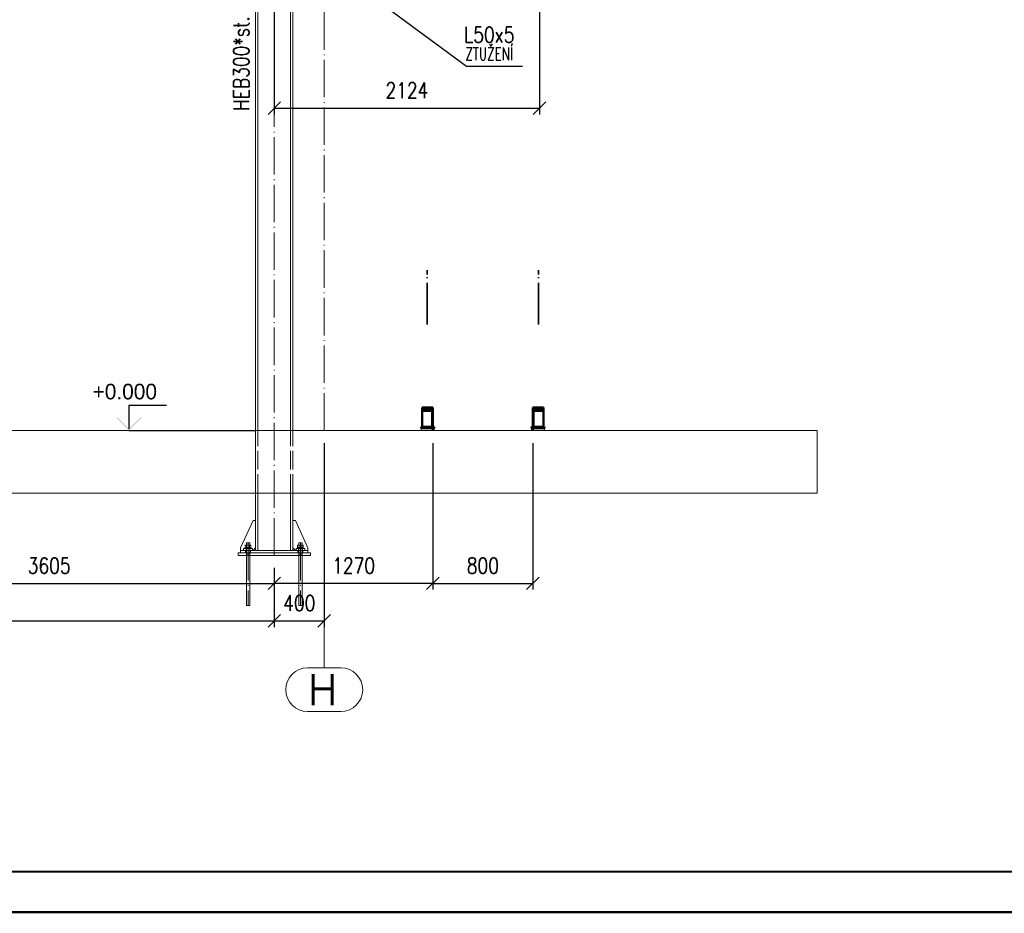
# Paper-space layout 'Layout1' of a CAD drawing. Extents: x -2 to 1380, y -36 to 422.
# Tile 15 of 58: x 813 to 971, y 0 to 143. Entities that reach past the tile are written whole.
import ezdxf
from ezdxf.enums import TextEntityAlignment as Align

# ---------------------------------------------------------------- set-up
doc = ezdxf.new("R2010")
doc.units = 0
for name, pattern in [('ACAD_ISO02W100', [15, 12, -3]), ('ACAD_ISO04W100', [30.5, 24, -3, 0.5, -3]), ('HP_01_CER_B', [8, 5, -1, 1, -1])]:
    doc.linetypes.add(name, pattern=pattern)
doc.layers.get('0').update_dxf_attribs({"linetype": 'CONTINUOUS'})
doc.layers.get('DEFPOINTS').update_dxf_attribs({"color": 132, "linetype": 'CONTINUOUS'})
doc.layers.add('AS_INS_ON', color=7, linetype='CONTINUOUS')
doc.layers.add('RAMECEK_HP', color=251, linetype='CONTINUOUS')
for name, color, linetype, lineweight in [('SS_1.ET-HALA_TaO-DODAVKA_STAVEBNI', 9, 'CONTINUOUS', 13), ('SS_1.ET-HALA_TaO-PODLAHA', 9, 'CONTINUOUS', 13), ('SS_1.ET-HALA_TaO-PODLITI', 9, 'CONTINUOUS', 13), ('SS_1.ET-HALA_TaO-RASTR', 7, 'HP_01_CER_B', 13), ('SS_1.ET-HALA_TaO-SLOUP', 9, 'CONTINUOUS', 13), ('SS_2.ET-HALA_TaO-PODLITI', 9, 'CONTINUOUS', 13), ('SS_2.ET-HALA_TaO-SCHODISTE', 180, 'CONTINUOUS', 50), ('SS_2.ET-HALA_TaO-SCHODISTE-ZABRADLI', 31, 'CONTINUOUS', 35), ('SS_KOTY', 3, 'CONTINUOUS', 25), ('SS_POPIS_PROFILU', 13, 'CONTINUOUS', 25), ('SS_SRAFY', 8, 'CONTINUOUS', 18), ('SS_STAV.OK-POPIS_PROFILU', 9, 'CONTINUOUS', 13)]:
    doc.layers.add(name, color=color, linetype=linetype, lineweight=lineweight)
doc.styles.add('ROMANS', font='romans.shx', dxfattribs={"width": 0.8})
doc.styles.add('romans.shx', font='romans.shx', dxfattribs={"height": 5})
doc.dimstyles.new('A-1_(2.5)_50AS', dxfattribs={"dimtxt": 2.5, "dimasz": 2, "dimexe": 1, "dimexo": 2, "dimgap": 0, "dimtad": 0, "dimdec": 1, "dimlfac": 50, "dimrnd": 1, "dimtxsty": 'ROMANS', "dimblk1": 'OBLIQUE', "dimblk2": 'OBLIQUE', "dimsah": 1, "dimcen": 2, "dimclrd": 256, "dimclre": 256, "dimclrt": 256, "dimadec": 1, "dimazin": 2, "dimtfac": 0.714286, "dimtdec": 1, "dimtmove": 0, "dimatfit": 3, "dimldrblk": 'OPEN', "dimfxl": 1, "dimtvp": 1.142857, "dimtfill": 1, "dimtolj": 1, "dimlwd": -1, "dimlwe": -1, "dimarcsym": 0})
pattern_1 = [(45, (707.49538, 77.13464), (-0.04490128, 0.04490128), [])]

# ---------------------------------------------------------------- blocks, each defined once
blk = doc.blocks.new('*U6')
at = {"layer": 'RAMECEK_HP', "lineweight": 35, "const_width": 0.35}
for points in [[(0, 420), (0, 0), (1188, 0), (1188, 420)], [(6.5, 413.5), (6.5, 6.5), (1181.5, 6.5), (1181.5, 413.5)]]:
    blk.add_lwpolyline(points, close=True, dxfattribs=at)
at = {"layer": 'DEFPOINTS', "style": 'ROMANS', "width": 0.8}
blk.add_attdef('TISK', text='', height=10, dxfattribs=at).set_placement((1188, -33), align=Align.RIGHT)
blk = doc.blocks.new('_Oblique')
at = {"color": 0, "linetype": 'ByBlock', "lineweight": -2}
blk.add_line((-0.5, -0.5), (0.5, 0.5), dxfattribs=at)
blk = doc.blocks.new('*D54')
at = {"layer": 'DEFPOINTS', "color": 0, "transparency": 16777216}
for p in [(781.5, 176.73, 243843.55), (853.6, 57.13, 243827.67), (853.6, 52.66)]:
    blk.add_point(p, dxfattribs=at)
at = {"layer": 'SS_KOTY', "transparency": 16777216}
for p, q in [((781.5, 174.73), (781.5, 51.66)), ((853.6, 55.13), (853.6, 51.66)), ((781.5, 52.66), (853.6, 52.66))]:
    blk.add_line(p, q, dxfattribs=at)
at = {"layer": 'SS_KOTY', "transparency": 16777216, "xscale": 2, "yscale": 2, "zscale": 2, "rotation": 180}
blk.add_blockref('_Oblique', (781.5, 52.66), dxfattribs=at)
at = {"layer": 'SS_KOTY', "transparency": 16777216, "xscale": 2, "yscale": 2, "zscale": 2}
blk.add_blockref('_Oblique', (853.6, 52.66), dxfattribs=at)
at = {"layer": 'SS_KOTY', "transparency": 16777216, "insert": (817.55, 55.51), "char_height": 2.5, "attachment_point": 5, "style": 'ROMANS', "bg_fill": 3, "box_fill_scale": 1.1, "bg_fill_color": 256, "bg_fill_true_color": 13158600, "bg_fill_transparency": 0}
blk.add_mtext('\\A1;3605', dxfattribs=at)
blk = doc.blocks.new('_OPEN')
at = {"color": 0, "linetype": 'ByBlock'}
for p, q in [((-1, 0.167), (0, 0)), ((0, 0), (-1, -0.167)), ((0, 0), (-1, 0))]:
    blk.add_line(p, q, dxfattribs=at)
blk = doc.blocks.new('*D56')
at = {"layer": 'DEFPOINTS', "color": 0, "transparency": 16777216}
for p in [(709.5, 57.13, 243827.67), (853.6, 57.13, 243827.67), (853.6, 46.66)]:
    blk.add_point(p, dxfattribs=at)
at = {"layer": 'SS_KOTY', "transparency": 16777216}
for p, q in [((709.5, 55.13), (709.5, 45.66)), ((853.6, 55.13), (853.6, 45.66)), ((709.5, 46.66), (853.6, 46.66))]:
    blk.add_line(p, q, dxfattribs=at)
at = {"layer": 'SS_KOTY', "transparency": 16777216, "xscale": 2, "yscale": 2, "zscale": 2, "rotation": 180}
blk.add_blockref('_Oblique', (709.5, 46.66), dxfattribs=at)
at = {"layer": 'SS_KOTY', "transparency": 16777216, "xscale": 2, "yscale": 2, "zscale": 2}
blk.add_blockref('_Oblique', (853.6, 46.66), dxfattribs=at)
at = {"layer": 'SS_KOTY', "transparency": 16777216, "insert": (781.55, 49.51), "char_height": 2.5, "attachment_point": 5, "style": 'ROMANS', "bg_fill": 3, "box_fill_scale": 1.1, "bg_fill_color": 256, "bg_fill_true_color": 13158600, "bg_fill_transparency": 0}
blk.add_mtext('\\A1;7205', dxfattribs=at)
blk = doc.blocks.new('*D60')
at = {"layer": 'DEFPOINTS', "color": 0, "transparency": 16777216}
for p in [(879, 77.13, 243869.2), (895, 77.13, 243869.2), (895, 52.66)]:
    blk.add_point(p, dxfattribs=at)
at = {"layer": 'SS_KOTY', "transparency": 16777216}
for p, q in [((879, 75.13), (879, 51.66)), ((895, 75.13), (895, 51.66)), ((879, 52.66), (895, 52.66))]:
    blk.add_line(p, q, dxfattribs=at)
at = {"layer": 'SS_KOTY', "transparency": 16777216, "xscale": 2, "yscale": 2, "zscale": 2, "rotation": 180}
blk.add_blockref('_Oblique', (879, 52.66), dxfattribs=at)
at = {"layer": 'SS_KOTY', "transparency": 16777216, "xscale": 2, "yscale": 2, "zscale": 2}
blk.add_blockref('_Oblique', (895, 52.66), dxfattribs=at)
at = {"layer": 'SS_KOTY', "transparency": 16777216, "insert": (887, 55.51), "char_height": 2.5, "attachment_point": 5, "style": 'ROMANS', "bg_fill": 3, "box_fill_scale": 1.1, "bg_fill_color": 256, "bg_fill_true_color": 13158600, "bg_fill_transparency": 0}
blk.add_mtext('\\A1;800', dxfattribs=at)
blk = doc.blocks.new('*D61')
at = {"layer": 'DEFPOINTS', "color": 0, "transparency": 16777216}
for p in [(879, 77.13, 243869.2), (853.6, 57.13, 243827.67), (853.6, 52.66)]:
    blk.add_point(p, dxfattribs=at)
at = {"layer": 'SS_KOTY', "transparency": 16777216}
for p, q in [((879, 75.13), (879, 51.66)), ((853.6, 55.13), (853.6, 51.66)), ((879, 52.66), (853.6, 52.66))]:
    blk.add_line(p, q, dxfattribs=at)
at = {"layer": 'SS_KOTY', "transparency": 16777216, "xscale": 2, "yscale": 2, "zscale": 2, "rotation": 180}
blk.add_blockref('_Oblique', (853.6, 52.66), dxfattribs=at)
at = {"layer": 'SS_KOTY', "transparency": 16777216, "xscale": 2, "yscale": 2, "zscale": 2}
blk.add_blockref('_Oblique', (879, 52.66), dxfattribs=at)
at = {"layer": 'SS_KOTY', "transparency": 16777216, "insert": (866.3, 55.51), "char_height": 2.5, "attachment_point": 5, "style": 'ROMANS', "bg_fill": 3, "box_fill_scale": 1.1, "bg_fill_color": 256, "bg_fill_true_color": 13158600, "bg_fill_transparency": 0}
blk.add_mtext('\\A1;1270', dxfattribs=at)
blk = doc.blocks.new('*D62')
at = {"layer": 'DEFPOINTS', "color": 0, "transparency": 16777216}
for p in [(861.6, 77.13, 1934.47), (853.6, 57.13, 243827.67), (861.6, 46.66)]:
    blk.add_point(p, dxfattribs=at)
at = {"layer": 'SS_KOTY', "transparency": 16777216}
for p, q in [((861.6, 75.13), (861.6, 45.66)), ((853.6, 55.13), (853.6, 45.66)), ((853.6, 46.66), (861.6, 46.66))]:
    blk.add_line(p, q, dxfattribs=at)
at = {"layer": 'SS_KOTY', "transparency": 16777216, "xscale": 2, "yscale": 2, "zscale": 2, "rotation": 180}
blk.add_blockref('_Oblique', (853.6, 46.66), dxfattribs=at)
at = {"layer": 'SS_KOTY', "transparency": 16777216, "xscale": 2, "yscale": 2, "zscale": 2}
blk.add_blockref('_Oblique', (861.6, 46.66), dxfattribs=at)
at = {"layer": 'SS_KOTY', "transparency": 16777216, "insert": (857.6, 49.51), "char_height": 2.5, "attachment_point": 5, "style": 'ROMANS', "bg_fill": 3, "box_fill_scale": 1.1, "bg_fill_color": 256, "bg_fill_true_color": 13158600, "bg_fill_transparency": 0}
blk.add_mtext('\\A1;400', dxfattribs=at)
blk = doc.blocks.new('*D72')
at = {"layer": 'DEFPOINTS', "color": 0, "transparency": 16777216}
for p in [(853.6, 157.33, 243827.67), (896.08, 154.29, 243827.67), (896.08, 128.77)]:
    blk.add_point(p, dxfattribs=at)
at = {"layer": 'SS_KOTY', "transparency": 16777216}
for p, q in [((853.6, 155.33), (853.6, 127.77)), ((896.08, 152.29), (896.08, 127.77)), ((853.6, 128.77), (896.08, 128.77))]:
    blk.add_line(p, q, dxfattribs=at)
at = {"layer": 'SS_KOTY', "transparency": 16777216, "xscale": 2, "yscale": 2, "zscale": 2, "rotation": 180}
blk.add_blockref('_Oblique', (853.6, 128.77), dxfattribs=at)
at = {"layer": 'SS_KOTY', "transparency": 16777216, "xscale": 2, "yscale": 2, "zscale": 2}
blk.add_blockref('_Oblique', (896.08, 128.77), dxfattribs=at)
at = {"layer": 'SS_KOTY', "transparency": 16777216, "insert": (874.84, 131.63), "char_height": 2.5, "attachment_point": 5, "style": 'ROMANS', "bg_fill": 3, "box_fill_scale": 1.1, "bg_fill_color": 256, "bg_fill_true_color": 13158600, "bg_fill_transparency": 0}
blk.add_mtext('\\A1;2124', dxfattribs=at)

psp = doc.layouts.get("Layout1")

# ---------------------------------------------------------------- linework, layer by layer
at = {"layer": 'SS_1.ET-HALA_TaO-PODLAHA', "ltscale": 0.25}
psp.add_line((940.5244, 67.1346), (940.5244, 77.1346), dxfattribs=at)
at = {"layer": 'SS_1.ET-HALA_TaO-RASTR', "linetype": 'ACAD_ISO04W100', "ltscale": 0.25}
for p, q in [((861.5954, 44.1346), (861.5954, 44.1356)), ((861.5954, 44.1356), (861.5954, 39.1356))]:
    psp.add_line(p, q, dxfattribs=at)
at = {"layer": 'SS_1.ET-HALA_TaO-RASTR', "linetype": 'Continuous', "ltscale": 0.25}
for p, q in [((864.262, 39.1356), (858.9287, 39.1356)), ((858.9287, 32.1356), (864.262, 32.1356))]:
    psp.add_line(p, q, dxfattribs=at)
for centre, start, end in [((858.9287, 35.6356), 90, 270), ((864.262, 35.6356), 270, 90)]:
    psp.add_arc(centre, 3.5, start, end, dxfattribs=at)
at = {"layer": 'SS_2.ET-HALA_TaO-PODLITI', "ltscale": 0.25}
psp.add_line((896.8954, 77.1346), (896.8954, 77.5346), dxfattribs=at)
at = {"layer": 'SS_2.ET-HALA_TaO-SCHODISTE', "color": 1, "linetype": 'Continuous', "ltscale": 0.25}
for p, q in [((878.9954, 80.8437), (877.2954, 80.8437)), ((877.2954, 80.5282), (877.2954, 80.8437)), ((878.8654, 80.5282), (877.2954, 80.5282)), ((877.2954, 80.2895), (877.2954, 80.5282)), ((896.6954, 80.8437), (894.9954, 80.8437)), ((896.6954, 80.5282), (895.1254, 80.5282)), ((896.6954, 80.8437), (896.6954, 80.5282)), ((896.6954, 80.5282), (896.6954, 80.2895)), ((877.2954, 80.2895), (878.8654, 80.2895)), ((895.1254, 80.2895), (896.6954, 80.2895)), ((896.8954, 77.5346), (896.8954, 77.7346))]:
    psp.add_line(p, q, dxfattribs=at)
at = {"layer": 'SS_2.ET-HALA_TaO-SCHODISTE', "color": 3, "linetype": 'ACAD_ISO02W100', "ltscale": 0.25}
for p, q in [((877.2954, 80.6049), (878.9954, 80.6049)), ((877.2954, 80.4346), (878.9954, 80.4346)), ((894.9954, 80.6049), (896.6954, 80.6049)), ((894.9954, 80.4346), (896.6954, 80.4346))]:
    psp.add_line(p, q, dxfattribs=at)
at = {"layer": 'SS_2.ET-HALA_TaO-SCHODISTE-ZABRADLI', "color": 7, "linetype": 'ACAD_ISO04W100', "ltscale": 0.25}
for p, q in [((878.0954, 94.8154), (878.0954, 102.1342)), ((895.8954, 94.8154), (895.8954, 102.1342))]:
    psp.add_line(p, q, dxfattribs=at)
at = {"layer": 'SS_2.ET-HALA_TaO-SCHODISTE-ZABRADLI', "color": 7, "linetype": 'ACAD_ISO04W100', "ltscale": 0.25, "extrusion": (1, 1.83697e-16, 0)}
for centre, start, end in [((102.1342, 0, 878.0954), 270, 313.488726), ((102.1342, 0, 895.8954), 270, 313.488726), ((94.8154, 0, 878.0954), 226.511274, 270), ((94.8154, 0, 895.8954), 226.511274, 270)]:
    psp.add_arc(centre, 1.02, start, end, dxfattribs=at)

# ---------------------------------------------------------------- block references
at = {"layer": 'RAMECEK_HP'}
psp.add_blockref('*U6', (0, 0), dxfattribs=at)

# ---------------------------------------------------------------- texts
at = {"layer": 'SS_1.ET-HALA_TaO-RASTR', "color": 7, "style": 'romans.shx'}
psp.add_text('H', height=5, dxfattribs=at).set_placement((858.9859, 33.1356))

# ---------------------------------------------------------------- next in the draw order: dimensions: what is measured, and where the dimension line sits
at = {"layer": 'SS_KOTY'}
for base, p1, p2, picture, middle in [((853.5954, 52.6556), (781.4954, 176.7346, 243843.5468), (853.5954, 57.1346, 243827.6668), '*D54', (817.5454, 55.5127)), ((894.9954, 52.6556), (878.9954, 77.1346, 243869.1977), (894.9954, 77.1346, 243869.1977), '*D60', (886.9954, 55.5127))]:
    dim = psp.add_linear_dim(base=base, p1=p1, p2=p2, dimstyle='A-1_(2.5)_50AS', dxfattribs=at)
    dim.commit()
    dim.dimension.update_dxf_attribs({"geometry": picture, "text_midpoint": middle})

# ---------------------------------------------------------------- next in the draw order: hatches: boundary and pattern name
at = {"layer": 'AS_INS_ON'}
psp.add_hatch(color=3, dxfattribs=at).paths.add_polyline_path([(828.475, 79.2761), (828.3336, 79.1346), (830.3336, 77.1346), (832.3336, 79.1346), (832.1922, 79.2761), (830.3336, 77.4175)])
at = {"layer": 'SS_SRAFY'}
h = psp.add_hatch(dxfattribs=at)
h.set_pattern_fill('ANSI31', color=5, scale=0.02, style=0)
h.set_pattern_definition(pattern_1)
h.paths.add_polyline_path([(894.7954, 77.5346), (896.8954, 77.5346), (896.8954, 77.7346), (894.7954, 77.7346)], flags=0)

# ---------------------------------------------------------------- next in the draw order: linework, layer by layer
at = {"layer": 'AS_INS_ON', "color": 3}
for p, q in [((836.3336, 81.1346, 243873.5468), (830.3336, 81.1346, 243873.5468)), ((830.3336, 81.1346, 243873.5468), (830.3336, 77.4175, 243873.5468)), ((830.3336, 77.1346), (850.5952, 77.1346))]:
    psp.add_line(p, q, dxfattribs=at)
at = {"layer": 'SS_1.ET-HALA_TaO-DODAVKA_STAVEBNI', "color": 9, "linetype": 'ACAD_ISO04W100', "ltscale": 0.25}
psp.add_line((849.8954, 58.4346), (848.8954, 58.4346), dxfattribs=at)
at = {"layer": 'SS_1.ET-HALA_TaO-DODAVKA_STAVEBNI', "color": 9, "linetype": 'Continuous', "ltscale": 0.25}
for p, q in [((849.1694, 58.7906), (848.9434, 58.7906)), ((848.9434, 58.7906), (848.9434, 58.3146)), ((849.1459, 59.1346), (849.1254, 59.1346)), ((849.1254, 59.1346), (849.1254, 58.7906)), ((849.2045, 59.1346), (849.1459, 59.1346)), ((849.6214, 58.7906), (849.1694, 58.7906)), ((849.1694, 58.7906), (849.1694, 58.3146)), ((849.2921, 59.1346), (849.2045, 59.1346)), ((849.3954, 59.1346), (849.2921, 59.1346)), ((849.4987, 59.1346), (849.3954, 59.1346)), ((849.5863, 59.1346), (849.4987, 59.1346)), ((849.6448, 59.1346), (849.5863, 59.1346)), ((849.8474, 58.7906), (849.6214, 58.7906)), ((849.6214, 58.7906), (849.6214, 58.3146)), ((849.6654, 59.1346), (849.6448, 59.1346)), ((849.6654, 58.7906), (849.6654, 59.1346)), ((849.8474, 58.3146), (849.8474, 58.7906)), ((848.8954, 58.3146), (848.905, 58.3146)), ((848.8954, 58.3146), (848.8954, 58.2346)), ((848.905, 58.3146), (848.9334, 58.3146)), ((848.9334, 58.3146), (848.9796, 58.3146)), ((848.9796, 58.3146), (849.0418, 58.3146)), ((849.0418, 58.3146), (849.1176, 58.3146)), ((849.1176, 58.3146), (849.204, 58.3146)), ((849.204, 58.3146), (849.2978, 58.3146)), ((849.2978, 58.3146), (849.3954, 58.3146)), ((849.3954, 58.3146), (849.4929, 58.3146)), ((849.4929, 58.3146), (849.5867, 58.3146)), ((849.5867, 58.3146), (849.6732, 58.3146)), ((849.6732, 58.3146), (849.7489, 58.3146)), ((849.7489, 58.3146), (849.8111, 58.3146)), ((849.8111, 58.3146), (849.8573, 58.3146)), ((849.8573, 58.3146), (849.8858, 58.3146)), ((849.8858, 58.3146), (849.8954, 58.3146)), ((849.8954, 58.2346), (849.8954, 58.3146))]:
    psp.add_line(p, q, dxfattribs=at)
at = {"layer": 'SS_1.ET-HALA_TaO-PODLAHA', "ltscale": 0.25}
for p, q in [((850.5954, 77.1346), (706.4954, 77.1346)), ((850.5954, 67.1346), (850.5954, 77.1346)), ((706.4954, 67.1346), (850.5954, 67.1346))]:
    psp.add_line(p, q, dxfattribs=at)
at = {"layer": 'SS_1.ET-HALA_TaO-SLOUP', "color": 5, "linetype": 'Continuous', "ltscale": 0.25}
for p, q in [((850.5954, 77.1346), (850.5954, 161.3346)), ((850.9754, 77.1346), (850.9754, 161.3346)), ((850.5954, 57.9347), (850.5954, 67.1346)), ((850.9754, 57.9347), (850.9754, 67.1346)), ((850.1954, 62.7346), (848.1954, 58.3346)), ((850.5954, 62.7346), (850.1954, 62.7346)), ((848.1954, 58.3346), (848.1954, 57.9346)), ((850.0954, 58.2346), (848.6954, 58.2346)), ((848.6954, 58.2346), (848.6954, 57.9346)), ((850.0954, 57.9346), (850.0954, 58.2346)), ((850.1954, 57.9346), (850.5954, 58.3346))]:
    psp.add_line(p, q, dxfattribs=at)
at = {"layer": 'SS_1.ET-HALA_TaO-SLOUP', "color": 9, "linetype": 'ACAD_ISO02W100', "ltscale": 0.25}
psp.add_line((850.9754, 67.1346), (850.9754, 77.1346), dxfattribs=at)
at = {"layer": 'SS_1.ET-HALA_TaO-SLOUP', "color": 3, "linetype": 'ACAD_ISO02W100', "ltscale": 0.25}
for p, q in [((849.0954, 58.2346), (849.0954, 57.9346)), ((849.6954, 57.9346), (849.6954, 58.2346))]:
    psp.add_line(p, q, dxfattribs=at)
at = {"layer": 'SS_2.ET-HALA_TaO-PODLITI', "ltscale": 0.25}
psp.add_line((894.7954, 77.5346), (894.7954, 77.1346), dxfattribs=at)
at = {"layer": 'SS_2.ET-HALA_TaO-SCHODISTE', "color": 1, "linetype": 'Continuous', "ltscale": 0.25}
for p, q in [((894.9954, 80.8437), (894.9954, 77.7347)), ((895.1254, 77.7347), (895.1254, 80.5282)), ((896.6954, 80.2895), (896.6954, 77.7346)), ((896.8954, 77.7346), (894.7954, 77.7346)), ((894.7954, 77.7346), (894.7954, 77.5346)), ((894.7954, 77.5346), (896.8954, 77.5346))]:
    psp.add_line(p, q, dxfattribs=at)
at = {"layer": 'SS_2.ET-HALA_TaO-SCHODISTE', "color": 7, "linetype": 'ACAD_ISO04W100', "ltscale": 0.25}
psp.add_line((894.9954, 77.1346), (894.9954, 80.8437), dxfattribs=at)
at = {"layer": 'SS_2.ET-HALA_TaO-SCHODISTE', "color": 3, "linetype": 'ACAD_ISO02W100', "ltscale": 0.25}
for p, q in [((894.9954, 77.7346), (894.9954, 77.6346)), ((894.9954, 77.6346), (896.6954, 77.6346)), ((896.6954, 77.7346), (896.6954, 77.6346))]:
    psp.add_line(p, q, dxfattribs=at)

# ---------------------------------------------------------------- next in the draw order: texts
at = {"layer": 'AS_INS_ON', "color": 3}
psp.add_text('+0.000', height=2.5, dxfattribs=at).set_placement((824.5, 82.1346))
at = {"layer": 'SS_STAV.OK-POPIS_PROFILU', "color": 9, "style": 'romans.shx', "width": 0.8}
psp.add_text('HEB300*st.', height=2.5, rotation=90, dxfattribs=at).set_placement((849.556, 128.3193))

# ---------------------------------------------------------------- next in the draw order: dimensions: what is measured, and where the dimension line sits
at = {"layer": 'SS_KOTY'}
for base, p1, p2, picture, middle in [((896.0754, 128.7722), (853.5954, 157.3346, 243827.6668), (896.0754, 154.2946, 243827.6668), '*D72', (874.8354, 131.6293)), ((853.5954, 46.6556), (709.4954, 57.1346, 243827.6668), (853.5954, 57.1346, 243827.6668), '*D56', (781.5454, 49.5127))]:
    dim = psp.add_linear_dim(base=base, p1=p1, p2=p2, dimstyle='A-1_(2.5)_50AS', dxfattribs=at)
    dim.commit()
    dim.dimension.update_dxf_attribs({"geometry": picture, "text_midpoint": middle})

# ---------------------------------------------------------------- next in the draw order: linework, layer by layer
at = {"layer": 'SS_1.ET-HALA_TaO-DODAVKA_STAVEBNI', "color": 9, "linetype": 'ACAD_ISO04W100', "ltscale": 0.25}
for p, q in [((849.3954, 59.1346), (849.3954, 49.1346)), ((849.6654, 57.3346), (849.1254, 57.3346))]:
    psp.add_line(p, q, dxfattribs=at)
at = {"layer": 'SS_1.ET-HALA_TaO-DODAVKA_STAVEBNI', "color": 9, "linetype": 'ACAD_ISO02W100', "ltscale": 0.25}
for p, q in [((849.1254, 58.2346), (849.1254, 57.5346)), ((849.1254, 57.5346), (849.1254, 57.1346)), ((849.6654, 57.5346), (849.6654, 58.2346)), ((849.6654, 57.1346), (849.6654, 57.5346))]:
    psp.add_line(p, q, dxfattribs=at)
at = {"layer": 'SS_1.ET-HALA_TaO-DODAVKA_STAVEBNI', "color": 9, "linetype": 'Continuous', "ltscale": 0.25}
for p, q in [((849.1254, 57.1346), (849.1254, 49.1346)), ((849.6654, 49.1346), (849.6654, 57.1346)), ((849.1254, 49.1346), (849.1306, 49.1346)), ((849.1306, 49.1346), (849.1459, 49.1346)), ((849.1459, 49.1346), (849.1709, 49.1346)), ((849.1709, 49.1346), (849.2045, 49.1346)), ((849.2045, 49.1346), (849.2454, 49.1346)), ((849.2454, 49.1346), (849.2921, 49.1346)), ((849.2921, 49.1346), (849.3427, 49.1346)), ((849.3427, 49.1346), (849.3954, 49.1346)), ((849.3954, 49.1346), (849.4481, 49.1346)), ((849.4481, 49.1346), (849.4987, 49.1346)), ((849.4987, 49.1346), (849.5454, 49.1346)), ((849.5454, 49.1346), (849.5863, 49.1346)), ((849.5863, 49.1346), (849.6199, 49.1346)), ((849.6199, 49.1346), (849.6448, 49.1346)), ((849.6448, 49.1346), (849.6602, 49.1346)), ((849.6602, 49.1346), (849.6654, 49.1346))]:
    psp.add_line(p, q, dxfattribs=at)
at = {"layer": 'SS_1.ET-HALA_TaO-PODLITI', "ltscale": 0.25}
psp.add_line((847.7954, 57.5346), (847.7954, 57.1346), dxfattribs=at)
at = {"layer": 'SS_1.ET-HALA_TaO-SLOUP', "color": 5, "linetype": 'Continuous', "ltscale": 0.25}
psp.add_line((848.1954, 57.9346), (848.1954, 57.5346), dxfattribs=at)
at = {"layer": 'SS_1.ET-HALA_TaO-SLOUP', "color": 3, "linetype": 'ACAD_ISO02W100', "ltscale": 0.25}
for p, q in [((848.9954, 57.9346), (848.9954, 57.5346)), ((849.7954, 57.5346), (849.7954, 57.9346))]:
    psp.add_line(p, q, dxfattribs=at)
at = {"layer": 'SS_POPIS_PROFILU', "color": 13}
psp.add_lwpolyline([(865.7579, 149.2538), (884.3868, 135.4789), (893.3392, 135.4789)], dxfattribs=at)

# ---------------------------------------------------------------- next in the draw order: texts
at = {"layer": 'SS_POPIS_PROFILU', "color": 13, "style": 'romans.shx'}
for s, height, width, p in [('L50x5', 2.5, 0.8, (884.0097, 139.2789)), ('ZTUŽENÍ', 2, 0.7, (884.202, 136.4789))]:
    psp.add_text(s, height=height, dxfattribs=dict(at, width=width)).set_placement(p)

# ---------------------------------------------------------------- next in the draw order: dimensions: what is measured, and where the dimension line sits
at = {"layer": 'SS_KOTY'}
dim = psp.add_linear_dim(base=(853.5954, 52.6556), p1=(878.9954, 77.1346, 243869.1977), p2=(853.5954, 57.1346, 243827.6668), dimstyle='A-1_(2.5)_50AS', override={"dimtmove": 1}, dxfattribs=at)
dim.commit()
dim.dimension.update_dxf_attribs({"geometry": '*D61', "text_midpoint": (866.2954, 55.5127)})

# ---------------------------------------------------------------- next in the draw order: hatches: boundary and pattern name
at = {"layer": 'SS_SRAFY'}
h = psp.add_hatch(dxfattribs=at)
h.set_pattern_fill('ANSI31', color=5, scale=0.02, style=0)
h.set_pattern_definition(pattern_1)
h.paths.add_polyline_path([(877.0954, 77.5346), (879.1954, 77.5346), (879.1954, 77.7346), (877.0954, 77.7346)], flags=0)

# ---------------------------------------------------------------- next in the draw order: linework, layer by layer
at = {"layer": 'SS_2.ET-HALA_TaO-PODLITI', "ltscale": 0.25}
for p, q in [((877.0954, 77.5346), (877.0954, 77.1346)), ((879.1954, 77.1346), (879.1954, 77.5346))]:
    psp.add_line(p, q, dxfattribs=at)
at = {"layer": 'SS_2.ET-HALA_TaO-SCHODISTE', "color": 1, "linetype": 'Continuous', "ltscale": 0.25}
for p, q in [((878.8654, 80.5282), (878.8654, 77.7347)), ((878.9954, 77.7347), (878.9954, 80.8437)), ((877.2954, 77.7346), (877.2954, 80.2895)), ((879.1954, 77.7346), (877.0954, 77.7346)), ((877.0954, 77.7346), (877.0954, 77.5346)), ((877.0954, 77.5346), (879.1954, 77.5346)), ((879.1954, 77.5346), (879.1954, 77.7346))]:
    psp.add_line(p, q, dxfattribs=at)
at = {"layer": 'SS_2.ET-HALA_TaO-SCHODISTE', "color": 7, "linetype": 'ACAD_ISO04W100', "ltscale": 0.25}
psp.add_line((878.9954, 77.1346), (878.9954, 80.8437), dxfattribs=at)
at = {"layer": 'SS_2.ET-HALA_TaO-SCHODISTE', "color": 3, "linetype": 'ACAD_ISO02W100', "ltscale": 0.25}
for p, q in [((877.2954, 77.6346), (877.2954, 77.7346)), ((877.2954, 77.6346), (878.9954, 77.6346)), ((878.9954, 77.6346), (878.9954, 77.7346))]:
    psp.add_line(p, q, dxfattribs=at)

# ---------------------------------------------------------------- next in the draw order: dimensions: what is measured, and where the dimension line sits
at = {"layer": 'SS_KOTY'}
dim = psp.add_linear_dim(base=(861.5954, 46.6556), p1=(853.5954, 57.1346, 243827.6668), p2=(861.5954, 77.1346, 1934.4668), dimstyle='A-1_(2.5)_50AS', override={"dimtmove": 1}, dxfattribs=at)
dim.commit()
dim.dimension.update_dxf_attribs({"geometry": '*D62', "text_midpoint": (857.5954, 49.5127)})

# ---------------------------------------------------------------- next in the draw order: linework, layer by layer
at = {"layer": 'SS_1.ET-HALA_TaO-DODAVKA_STAVEBNI', "color": 9, "linetype": 'ACAD_ISO04W100', "ltscale": 0.25}
for p, q in [((858.2954, 58.4346), (857.2954, 58.4346)), ((857.7954, 59.1346), (857.7954, 49.1346)), ((858.0654, 57.3346), (857.5254, 57.3346))]:
    psp.add_line(p, q, dxfattribs=at)
at = {"layer": 'SS_1.ET-HALA_TaO-DODAVKA_STAVEBNI', "color": 9, "linetype": 'Continuous', "ltscale": 0.25}
for p, q in [((857.5694, 58.7906), (857.3434, 58.7906)), ((857.3434, 58.7906), (857.3434, 58.3146)), ((857.5459, 59.1346), (857.5254, 59.1346)), ((857.5254, 59.1346), (857.5254, 58.7906)), ((857.6045, 59.1346), (857.5459, 59.1346)), ((858.0214, 58.7906), (857.5694, 58.7906)), ((857.5694, 58.7906), (857.5694, 58.3146)), ((857.6921, 59.1346), (857.6045, 59.1346)), ((857.7954, 59.1346), (857.6921, 59.1346)), ((857.8987, 59.1346), (857.7954, 59.1346)), ((857.9863, 59.1346), (857.8987, 59.1346)), ((858.0448, 59.1346), (857.9863, 59.1346)), ((858.2474, 58.7906), (858.0214, 58.7906)), ((858.0214, 58.7906), (858.0214, 58.3146)), ((858.0654, 59.1346), (858.0448, 59.1346)), ((858.0654, 58.7906), (858.0654, 59.1346)), ((858.2474, 58.3146), (858.2474, 58.7906)), ((857.2954, 58.3146), (857.305, 58.3146)), ((857.2954, 58.3146), (857.2954, 58.2346)), ((857.305, 58.3146), (857.3334, 58.3146)), ((857.3334, 58.3146), (857.3796, 58.3146)), ((857.3796, 58.3146), (857.4418, 58.3146)), ((857.4418, 58.3146), (857.5176, 58.3146)), ((857.5176, 58.3146), (857.604, 58.3146)), ((857.5254, 57.1346), (857.5254, 49.1346)), ((857.604, 58.3146), (857.6978, 58.3146)), ((857.6978, 58.3146), (857.7954, 58.3146)), ((857.7954, 58.3146), (857.8929, 58.3146)), ((857.8929, 58.3146), (857.9867, 58.3146)), ((857.9867, 58.3146), (858.0732, 58.3146)), ((858.0654, 49.1346), (858.0654, 57.1346)), ((858.0732, 58.3146), (858.1489, 58.3146)), ((858.1489, 58.3146), (858.2111, 58.3146)), ((858.2111, 58.3146), (858.2573, 58.3146)), ((858.2573, 58.3146), (858.2858, 58.3146)), ((858.2858, 58.3146), (858.2954, 58.3146)), ((858.2954, 58.2346), (858.2954, 58.3146)), ((857.5254, 49.1346), (857.5306, 49.1346)), ((857.5306, 49.1346), (857.5459, 49.1346)), ((857.5459, 49.1346), (857.5709, 49.1346)), ((857.5709, 49.1346), (857.6045, 49.1346)), ((857.6045, 49.1346), (857.6454, 49.1346)), ((857.6454, 49.1346), (857.6921, 49.1346)), ((857.6921, 49.1346), (857.7427, 49.1346)), ((857.7427, 49.1346), (857.7954, 49.1346)), ((857.7954, 49.1346), (857.8481, 49.1346)), ((857.8481, 49.1346), (857.8987, 49.1346)), ((857.8987, 49.1346), (857.9454, 49.1346)), ((857.9454, 49.1346), (857.9863, 49.1346)), ((857.9863, 49.1346), (858.0199, 49.1346)), ((858.0199, 49.1346), (858.0448, 49.1346)), ((858.0448, 49.1346), (858.0602, 49.1346)), ((858.0602, 49.1346), (858.0654, 49.1346))]:
    psp.add_line(p, q, dxfattribs=at)
at = {"layer": 'SS_1.ET-HALA_TaO-DODAVKA_STAVEBNI', "color": 9, "linetype": 'ACAD_ISO02W100', "ltscale": 0.25}
for p, q in [((857.5254, 58.2346), (857.5254, 57.5346)), ((857.5254, 57.5346), (857.5254, 57.1346)), ((858.0654, 57.5346), (858.0654, 58.2346)), ((858.0654, 57.1346), (858.0654, 57.5346))]:
    psp.add_line(p, q, dxfattribs=at)
at = {"layer": 'SS_1.ET-HALA_TaO-PODLAHA', "ltscale": 0.25}
for p, q in [((940.5244, 77.1346), (850.5954, 77.1346)), ((850.5954, 67.1346), (940.5244, 67.1346))]:
    psp.add_line(p, q, dxfattribs=at)
at = {"layer": 'SS_1.ET-HALA_TaO-PODLITI', "ltscale": 0.25}
for p, q in [((859.3954, 57.5346), (847.7954, 57.5346)), ((847.7954, 57.1346), (859.3954, 57.1346)), ((859.3954, 57.1346), (859.3954, 57.5346))]:
    psp.add_line(p, q, dxfattribs=at)
at = {"layer": 'SS_1.ET-HALA_TaO-RASTR', "linetype": 'ACAD_ISO04W100', "ltscale": 0.25}
for p, q in [((861.5954, 77.1346), (861.5954, 373.4596)), ((861.5954, 49.1346), (861.5954, 44.1346))]:
    psp.add_line(p, q, dxfattribs=at)
at = {"layer": 'SS_1.ET-HALA_TaO-SLOUP', "color": 9, "linetype": 'ACAD_ISO04W100', "ltscale": 0.25}
psp.add_line((853.5954, 57.1346), (853.5954, 357.3446), dxfattribs=at)
at = {"layer": 'SS_1.ET-HALA_TaO-SLOUP', "color": 5, "linetype": 'Continuous', "ltscale": 0.25}
for p, q in [((856.5954, 77.1346), (856.5954, 269.1346)), ((856.2154, 77.1346), (856.2154, 161.3346)), ((856.2154, 57.9347), (856.2154, 67.1346)), ((856.5954, 57.9347), (856.5954, 67.1346)), ((856.9954, 62.7346), (856.5954, 62.7346)), ((858.9954, 58.3346), (856.9954, 62.7346)), ((858.9954, 57.9346), (848.1954, 57.9346)), ((856.5954, 58.3346), (856.9954, 57.9346)), ((858.4954, 58.2346), (857.0954, 58.2346)), ((857.0954, 58.2346), (857.0954, 57.9346)), ((858.4954, 57.9346), (858.4954, 58.2346)), ((858.9954, 57.9346), (858.9954, 58.3346)), ((858.9954, 57.5346), (858.9954, 57.9346))]:
    psp.add_line(p, q, dxfattribs=at)
at = {"layer": 'SS_1.ET-HALA_TaO-SLOUP', "color": 9, "linetype": 'ACAD_ISO02W100', "ltscale": 0.25}
for p, q in [((856.2154, 67.1346), (856.2154, 77.1346)), ((856.5954, 67.1346), (856.5954, 77.1346))]:
    psp.add_line(p, q, dxfattribs=at)
at = {"layer": 'SS_1.ET-HALA_TaO-SLOUP', "color": 3, "linetype": 'ACAD_ISO02W100', "ltscale": 0.25}
for p, q in [((857.3954, 57.9346), (857.3954, 57.5346)), ((857.4954, 58.2346), (857.4954, 57.9346)), ((858.0954, 57.9346), (858.0954, 58.2346)), ((858.1954, 57.5346), (858.1954, 57.9346))]:
    psp.add_line(p, q, dxfattribs=at)

doc.saveas('drawing.dxf')
